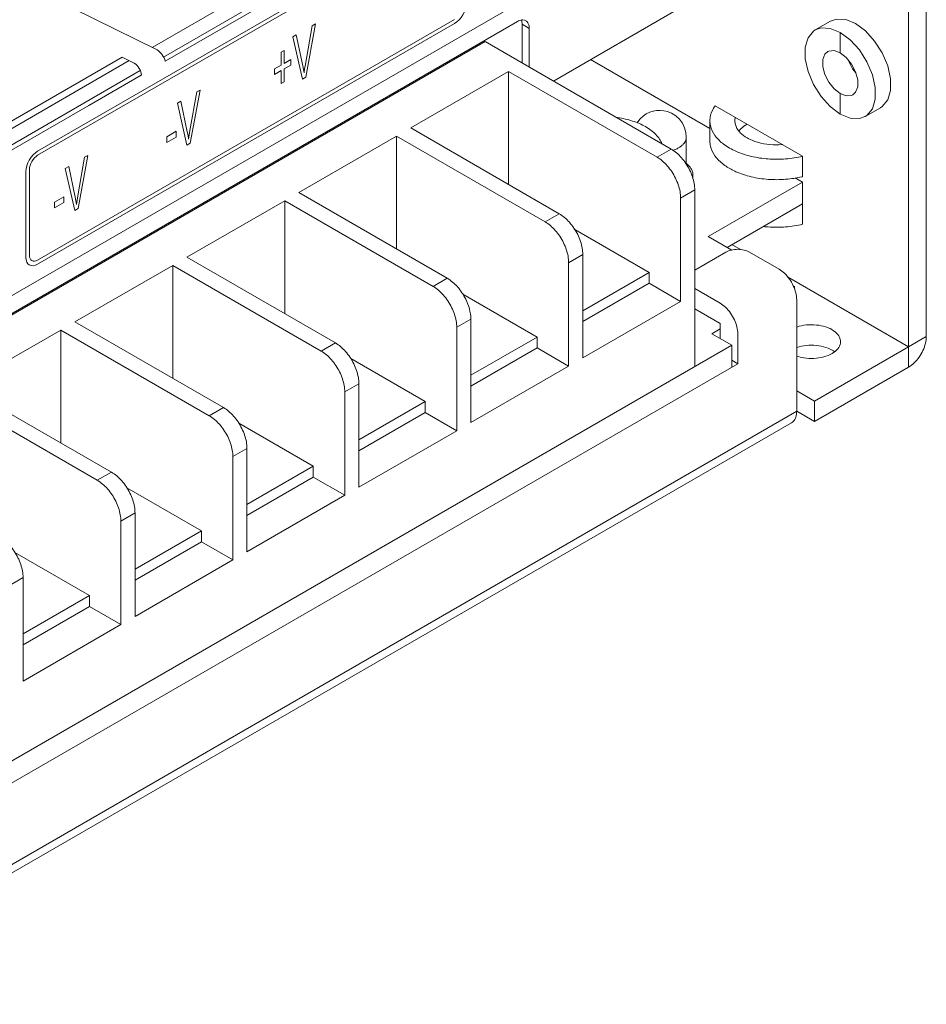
# Model space of a CAD drawing. Header units: inches. Extents: x -123 to 4816, y -2998 to 548.
# Tile 10 of 148: x 866 to 920, y -2615 to -2556. Entities that reach past the tile are written whole.
import ezdxf

# ---------------------------------------------------------------- set-up
doc = ezdxf.new("R2010")
doc.units = ezdxf.units.IN
doc.header["$MEASUREMENT"] = 0
doc.layers.get('0').update_dxf_attribs({"lineweight": 0})

msp = doc.modelspace()

# ---------------------------------------------------------------- linework, layer by layer
at = {"color": 3, "linetype": 'Continuous'}
for p, q in [((873.809, -2558.011), (906.338, -2539.23)), ((874.501, -2558.591), (906.338, -2540.21)), ((874.599, -2558.844), (903.17, -2542.348)), ((920.268, -2575.36), (920.268, -2547.599)), ((919.207, -2575.973), (919.207, -2548.212)), ((891.96, -2549.8), (866.943, -2564.243)), ((891.96, -2550.045), (866.943, -2564.488)), ((903.17, -2551.085), (847.447, -2583.257)), ((867.126, -2554.703), (874.115, -2558.162)), ((897.888, -2560.03), (905.631, -2555.56)), ((895.731, -2556.458), (841.214, -2587.934)), ((866.943, -2570.775), (891.96, -2556.332)), ((914.525, -2556.432), (913.606, -2556.963)), ((866.943, -2571.02), (891.96, -2556.577)), ((883.409, -2556.716), (883.009, -2559.022)), ((883.03, -2559.794), (883.609, -2556.601)), ((883.609, -2556.601), (883.409, -2556.716)), ((896.439, -2556.867), (896.014, -2556.622)), ((896.014, -2556.622), (896.014, -2558.949)), ((896.439, -2556.867), (896.439, -2559.194)), ((882.465, -2557.261), (882.252, -2557.384)), ((882.252, -2557.384), (882.827, -2559.911)), ((882.851, -2559.114), (882.465, -2557.261)), ((893.787, -2557.663), (845.916, -2585.301)), ((881.725, -2558.197), (881.553, -2558.297)), ((881.725, -2558.973), (881.725, -2558.197)), ((904.959, -2564.113), (893.787, -2557.663)), ((847.263, -2572.839), (872.02, -2558.599)), ((847.727, -2573.069), (872.434, -2558.804)), ((872.02, -2558.599), (872.737, -2558.954)), ((881.553, -2558.297), (881.553, -2559.072)), ((882.128, -2558.74), (881.725, -2558.973)), ((882.128, -2559.07), (882.128, -2558.74)), ((907.281, -2562.881), (900.115, -2558.745)), ((848.447, -2573.633), (873.103, -2559.398)), ((881.553, -2559.072), (881.15, -2559.305)), ((881.15, -2559.305), (881.15, -2559.635)), ((881.15, -2559.635), (881.553, -2559.402)), ((881.553, -2559.402), (881.553, -2560.186)), ((881.725, -2559.303), (882.128, -2559.07)), ((881.725, -2560.086), (881.725, -2559.303)), ((882.892, -2559.329), (882.851, -2559.114)), ((882.927, -2559.531), (882.892, -2559.329)), ((882.965, -2559.287), (882.93, -2559.537)), ((883.006, -2559.032), (882.965, -2559.287)), ((883.009, -2559.022), (883.006, -2559.032)), ((870.01, -2561.493), (873.163, -2559.673)), ((882.827, -2559.911), (883.03, -2559.794)), ((882.93, -2559.537), (882.927, -2559.531)), ((895.201, -2559.459), (889.332, -2562.847)), ((904.111, -2564.603), (895.201, -2559.459)), ((895.201, -2559.459), (895.201, -2566.236)), ((876.103, -2563.764), (876.685, -2560.569)), ((876.685, -2560.569), (876.485, -2560.684)), ((881.553, -2560.186), (881.725, -2560.086)), ((876.485, -2560.684), (876.082, -2562.993)), ((848.545, -2573.886), (870.01, -2561.493)), ((875.538, -2561.231), (875.328, -2561.352)), ((875.328, -2561.352), (875.903, -2563.879)), ((875.924, -2563.084), (875.538, -2561.231)), ((912.842, -2564.541), (907.598, -2561.513)), ((917.525, -2561.628), (916.606, -2562.159)), ((901.716, -2562.241), (901.745, -2562.224)), ((898.242, -2567.991), (889.332, -2562.847)), ((907.281, -2563.639), (907.281, -2562.415)), ((874.694, -2563.368), (875.252, -2563.046)), ((874.694, -2563.718), (874.694, -2563.368)), ((875.252, -2563.396), (874.694, -2563.718)), ((875.252, -2563.046), (875.252, -2563.396)), ((875.969, -2563.297), (875.924, -2563.084)), ((876.003, -2563.5), (875.969, -2563.297)), ((876.041, -2563.255), (876.003, -2563.508)), ((876.003, -2563.508), (876.003, -2563.5)), ((876.082, -2563.001), (876.041, -2563.255)), ((876.082, -2562.993), (876.082, -2563.001)), ((888.484, -2563.337), (882.615, -2566.726)), ((897.393, -2568.481), (888.484, -2563.337)), ((888.484, -2563.337), (888.484, -2570.114)), ((905.866, -2565.021), (905.866, -2563.389)), ((875.903, -2563.879), (876.103, -2563.764)), ((904.111, -2564.603), (904.959, -2564.113)), ((869.752, -2564.608), (869.349, -2566.916)), ((869.37, -2567.688), (869.952, -2564.493)), ((869.952, -2564.493), (869.752, -2564.608)), ((912.842, -2565.766), (912.842, -2564.541)), ((868.805, -2565.155), (868.595, -2565.276)), ((868.595, -2565.276), (869.17, -2567.803)), ((869.191, -2567.008), (868.805, -2565.155)), ((866.236, -2565.468), (866.236, -2570.612)), ((866.449, -2565.346), (866.449, -2570.49)), ((906.266, -2565.898), (906.266, -2565.675)), ((912.843, -2566.093), (912.399, -2565.836)), ((912.843, -2566.093), (907.187, -2569.359)), ((912.843, -2567.399), (912.843, -2566.093)), ((867.961, -2567.292), (868.519, -2566.97)), ((868.519, -2566.97), (868.519, -2567.32)), ((869.236, -2567.22), (869.191, -2567.008)), ((869.349, -2566.924), (869.308, -2567.179)), ((869.349, -2566.916), (869.349, -2566.924)), ((891.524, -2571.869), (882.615, -2566.726)), ((905.525, -2567.052), (906.373, -2566.562)), ((905.525, -2567.052), (905.525, -2573.258)), ((906.373, -2577.177), (906.373, -2566.562)), ((867.961, -2567.642), (867.961, -2567.292)), ((868.519, -2567.32), (867.961, -2567.642)), ((869.17, -2567.803), (869.37, -2567.688)), ((869.27, -2567.423), (869.236, -2567.22)), ((869.308, -2567.179), (869.27, -2567.431)), ((869.27, -2567.431), (869.27, -2567.423)), ((881.766, -2567.216), (875.897, -2570.604)), ((890.676, -2572.359), (881.766, -2567.216)), ((881.766, -2567.216), (881.766, -2573.992)), ((912.843, -2567.399), (908.318, -2570.012)), ((912.842, -2567.399), (912.842, -2568.623)), ((897.393, -2568.481), (898.242, -2567.991)), ((903.637, -2571.514), (899.169, -2568.935)), ((908.592, -2570.17), (907.187, -2569.359)), ((909.118, -2570.148), (908.601, -2569.849)), ((884.807, -2575.748), (875.897, -2570.604)), ((898.807, -2570.931), (899.656, -2570.441)), ((899.656, -2576.646), (899.656, -2570.441)), ((906.373, -2571.38), (908.247, -2570.298)), ((909.661, -2570.298), (911.429, -2571.319)), ((875.049, -2571.094), (869.18, -2574.482)), ((883.958, -2576.238), (875.049, -2571.094)), ((875.049, -2571.094), (875.049, -2577.871)), ((898.807, -2570.931), (898.807, -2577.136)), ((899.656, -2573.813), (903.637, -2571.514)), ((903.637, -2571.514), (903.637, -2572.168)), ((919.207, -2575.973), (911.933, -2571.773)), ((890.676, -2572.359), (891.524, -2571.869)), ((903.637, -2572.168), (899.656, -2574.466)), ((905.525, -2573.258), (903.637, -2572.168)), ((912.349, -2572.493), (912.349, -2572.339)), ((896.919, -2575.393), (892.451, -2572.813)), ((907.894, -2573.36), (906.373, -2572.482)), ((899.656, -2576.646), (905.525, -2573.258)), ((912.49, -2579.851), (912.49, -2573.156)), ((907.894, -2574.584), (906.373, -2573.707)), ((878.089, -2579.626), (869.18, -2574.482)), ((892.09, -2574.809), (892.939, -2574.319)), ((892.939, -2580.524), (892.939, -2574.319)), ((907.894, -2574.584), (907.894, -2575.483)), ((868.331, -2574.972), (862.462, -2578.361)), ((877.241, -2580.116), (868.331, -2574.972)), ((868.331, -2574.972), (868.331, -2581.749)), ((892.09, -2574.809), (892.09, -2581.014)), ((907.894, -2574.911), (907.399, -2575.197)), ((908.601, -2575.891), (907.399, -2575.197)), ((908.954, -2575.197), (908.954, -2576.993)), ((920.268, -2575.36), (919.207, -2575.973)), ((855.78, -2606.387), (908.601, -2575.891)), ((883.958, -2576.238), (884.807, -2575.748)), ((892.939, -2577.691), (896.919, -2575.393)), ((896.919, -2575.393), (896.919, -2576.046)), ((908.601, -2577.197), (908.601, -2575.891)), ((896.919, -2576.046), (892.939, -2578.344)), ((898.807, -2577.136), (896.919, -2576.046)), ((913.551, -2579.239), (919.207, -2575.973)), ((919.207, -2577.197), (919.207, -2575.973)), ((908.954, -2576.993), (855.568, -2607.816)), ((890.202, -2579.271), (885.734, -2576.691)), ((892.939, -2580.524), (898.807, -2577.136)), ((908.954, -2576.993), (908.601, -2576.789)), ((913.551, -2580.463), (919.207, -2577.197)), ((885.373, -2578.687), (886.221, -2578.197)), ((886.221, -2584.403), (886.221, -2578.197)), ((870.523, -2583.994), (861.614, -2578.85)), ((871.372, -2583.504), (862.462, -2578.361)), ((885.373, -2578.687), (885.373, -2584.893)), ((913.551, -2579.239), (912.49, -2578.626)), ((886.221, -2581.569), (890.202, -2579.271)), ((890.202, -2579.271), (890.202, -2579.924)), ((913.551, -2579.239), (913.551, -2580.463)), ((852.033, -2614.756), (912.49, -2579.851)), ((877.241, -2580.116), (878.089, -2579.626)), ((890.202, -2579.924), (886.221, -2582.223)), ((892.09, -2581.014), (890.202, -2579.924)), ((913.551, -2580.463), (912.49, -2579.851)), ((851.722, -2615.442), (912.179, -2580.538)), ((883.485, -2583.149), (879.016, -2580.57)), ((886.221, -2584.403), (892.09, -2581.014)), ((878.655, -2582.565), (879.504, -2582.076)), ((879.504, -2588.281), (879.504, -2582.076)), ((878.655, -2582.565), (878.655, -2588.771)), ((870.523, -2583.994), (871.372, -2583.504)), ((879.504, -2585.448), (883.485, -2583.149)), ((883.485, -2583.149), (883.485, -2583.803)), ((883.485, -2583.803), (879.504, -2586.101)), ((885.373, -2584.893), (883.485, -2583.803)), ((876.767, -2587.028), (872.299, -2584.448)), ((879.504, -2588.281), (885.373, -2584.893)), ((871.938, -2586.444), (872.786, -2585.954)), ((872.786, -2592.159), (872.786, -2585.954)), ((871.938, -2586.444), (871.938, -2592.649)), ((872.786, -2589.326), (876.767, -2587.028)), ((876.767, -2587.028), (876.767, -2587.681)), ((876.767, -2587.681), (872.786, -2589.979)), ((878.655, -2588.771), (876.767, -2587.681)), ((870.05, -2590.906), (865.581, -2588.326)), ((872.786, -2592.159), (878.655, -2588.771)), ((865.22, -2590.322), (866.069, -2589.832)), ((866.069, -2596.038), (866.069, -2589.832)), ((866.069, -2593.204), (870.05, -2590.906)), ((870.05, -2590.906), (870.05, -2591.559)), ((870.05, -2591.559), (866.069, -2593.858)), ((871.938, -2592.649), (870.05, -2591.559)), ((866.069, -2596.038), (871.938, -2592.649))]:
    msp.add_line(p, q, dxfattribs=at)
at = {"color": 7, "linetype": 'Continuous'}
for p, q in [((915.106, -2558.336), (915.106, -2557.111)), ((915.106, -2560.786), (915.106, -2562.01))]:
    msp.add_line(p, q, dxfattribs=at)
at = {"color": 3, "linetype": 'Continuous'}
for points in [[(891.96, -2556.577), (892.097, -2556.482), (892.229, -2556.36), (892.351, -2556.215), (892.46, -2556.049), (892.547, -2555.876), (892.613, -2555.698), (892.653, -2555.522), (892.667, -2555.352)], [(916.025, -2556.581), (915.43, -2556.335), (914.883, -2556.307), (914.525, -2556.433)], [(913.606, -2556.963), (913.503, -2557.031), (913.177, -2557.429), (913.006, -2558), (913.006, -2558.698), (913.177, -2559.465), (913.503, -2560.24), (913.959, -2560.959), (914.508, -2561.566), (915.106, -2562.01)], [(915.106, -2557.111), (914.508, -2556.866), (913.959, -2556.838), (913.606, -2556.963)], [(917.526, -2561.628), (917.625, -2561.562), (917.954, -2561.163), (918.125, -2560.596), (918.125, -2559.889), (917.954, -2559.124), (917.625, -2558.346), (917.168, -2557.626), (916.621, -2557.023), (916.025, -2556.581)], [(916.607, -2562.159), (916.709, -2562.091), (917.036, -2561.693), (917.206, -2561.122), (917.206, -2560.424), (917.036, -2559.657), (916.709, -2558.882), (916.253, -2558.163), (915.704, -2557.556), (915.106, -2557.111)], [(903.466, -2562.003), (903.27, -2562.136), (903.096, -2562.297), (902.948, -2562.481), (902.917, -2562.534)], [(905.866, -2563.389), (905.841, -2563.109), (905.768, -2562.839), (905.635, -2562.56), (905.453, -2562.316), (905.229, -2562.111), (904.982, -2561.958), (904.742, -2561.861), (904.513, -2561.808), (904.293, -2561.789), (904.081, -2561.799), (903.875, -2561.837), (903.672, -2561.903), (903.466, -2562.003)], [(915.106, -2562.01), (915.704, -2562.256), (916.253, -2562.284), (916.607, -2562.159)], [(866.943, -2564.243), (866.806, -2564.338), (866.674, -2564.461), (866.552, -2564.606), (866.443, -2564.771), (866.356, -2564.945), (866.291, -2565.123), (866.25, -2565.299), (866.236, -2565.468)], [(866.943, -2564.488), (866.847, -2564.555), (866.755, -2564.64), (866.67, -2564.742), (866.593, -2564.858), (866.532, -2564.979), (866.487, -2565.104), (866.458, -2565.227), (866.449, -2565.346)], [(866.236, -2570.612), (866.25, -2570.763), (866.29, -2570.892), (866.355, -2570.996), (866.443, -2571.07), (866.55, -2571.109), (866.672, -2571.115), (866.804, -2571.085), (866.943, -2571.02)], [(866.449, -2570.49), (866.458, -2570.595), (866.486, -2570.686), (866.531, -2570.758), (866.593, -2570.81), (866.668, -2570.838), (866.753, -2570.841), (866.846, -2570.821), (866.943, -2570.775)]]:
    msp.add_lwpolyline(points, dxfattribs=at)
at = {"color": 7, "linetype": 'Continuous'}
for points in [[(915.106, -2558.336), (914.743, -2558.201), (914.424, -2558.229), (914.357, -2558.262)], [(914.357, -2558.262), (914.188, -2558.418), (914.062, -2558.745), (914.062, -2559.171), (914.188, -2559.643), (914.424, -2560.105), (914.743, -2560.502), (915.106, -2560.786)], [(915.856, -2560.86), (916.025, -2560.704), (916.151, -2560.377), (916.151, -2559.951), (916.025, -2559.479), (915.788, -2559.016), (915.469, -2558.62), (915.106, -2558.336)], [(915.585, -2558.764), (915.602, -2558.826), (915.839, -2559.289), (916.041, -2559.541)], [(915.106, -2560.786), (915.469, -2560.921), (915.788, -2560.893), (915.856, -2560.86)]]:
    msp.add_lwpolyline(points, dxfattribs=at)
at = {"color": 3, "linetype": 'Continuous'}
for centre, radius, start, end in [((873.464, -2559.136), 1.172, 14.46816, 56.26422), ((872.251, -2559.728), 0.914, 2.66985, 57.85053)]:
    msp.add_arc(centre, radius, start, end, dxfattribs=at)
for points in [[(895.731, -2556.458), (895.814, -2556.411), (895.907, -2556.373), (896.002, -2556.364)], [(896.014, -2556.622), (896.014, -2556.538), (896.004, -2556.452), (895.975, -2556.374)], [(896.002, -2556.364), (896.022, -2556.362), (896.042, -2556.362), (896.063, -2556.363)], [(896.063, -2556.363), (896.121, -2556.365), (896.181, -2556.38), (896.231, -2556.409)], [(908.806, -2562.212), (908.79, -2562.278), (908.782, -2562.347), (908.782, -2562.415)], [(909.513, -2562.619), (909.384, -2562.693), (909.26, -2562.781), (909.152, -2562.883)], [(908.705, -2565.407), (908.752, -2565.429), (908.8, -2565.451), (908.848, -2565.473)], [(912.793, -2565.777), (912.81, -2565.774), (912.826, -2565.77), (912.842, -2565.766)], [(914.699, -2576.231), (914.599, -2576.164), (914.49, -2576.109), (914.378, -2576.064)], [(914.747, -2576.265), (914.732, -2576.254), (914.715, -2576.242), (914.699, -2576.231)]]:
    msp.add_open_spline(points, degree=3, dxfattribs=at)
for points, knots in [([(896.231, -2556.409), (896.299, -2556.448), (896.415, -2556.594), (896.439, -2556.771), (896.439, -2556.867)], [0, 0, 0, 0, 0.233696, 0.520184, 0.520184, 0.520184, 0.520184]), ([(907.598, -2561.513), (907.47, -2561.688), (907.319, -2561.986), (907.282, -2562.309), (907.282, -2562.415)], [0, 0, 0, 0, 0.6491981, 0.9669904, 0.9669904, 0.9669904, 0.9669904]), ([(901.745, -2562.224), (901.9, -2562.246), (902.203, -2562.302), (902.639, -2562.422), (903.045, -2562.574), (903.298, -2562.699), (903.417, -2562.766)], [0, 0, 0, 0, 0.469049, 0.922658, 1.356301, 1.766388, 1.766388, 1.766388, 1.766388]), ([(903.417, -2562.766), (903.536, -2562.834), (903.758, -2562.978), (904.046, -2563.229), (904.268, -2563.501), (904.373, -2563.698), (904.412, -2563.796)], [0, 0, 0, 0, 0.411409, 0.791494, 1.141658, 1.457952, 1.457952, 1.457952, 1.457952]), ([(907.282, -2562.415), (907.282, -2562.512), (907.314, -2562.826), (907.462, -2563.128), (907.594, -2563.311), (907.601, -2563.32)], [0, 0, 0, 0, 0.2922291, 0.9384907, 0.9716166, 0.9716166, 0.9716166, 0.9716166]), ([(908.782, -2562.415), (908.782, -2562.491), (908.813, -2562.732), (908.959, -2562.97), (909.088, -2563.109), (909.107, -2563.128)], [0, 0, 0, 0, 0.2285494, 0.7200418, 0.7991348, 0.7991348, 0.7991348, 0.7991348]), ([(909.152, -2562.883), (909.117, -2562.915), (909.073, -2562.961), (909.032, -2563.009), (909.022, -2563.021)], [0, 0, 0, 0, 0.1419054, 0.1899531, 0.1899531, 0.1899531, 0.1899531]), ([(905.397, -2564.042), (905.451, -2564.011), (905.552, -2563.944), (905.681, -2563.827), (905.779, -2563.7), (905.843, -2563.565), (905.864, -2563.458), (905.866, -2563.4), (905.866, -2563.389)], [0, 0, 0, 0, 0.1878366, 0.3606164, 0.5192293, 0.6662507, 0.8060342, 0.840588, 0.840588, 0.840588, 0.840588]), ([(907.601, -2563.32), (907.741, -2563.511), (908.127, -2563.876), (908.868, -2564.289), (909.776, -2564.583), (910.782, -2564.732), (911.822, -2564.729), (912.509, -2564.622), (912.842, -2564.541)], [0, 0, 0, 0, 0.710126, 1.56726, 2.527679, 3.55739, 4.607477, 5.634931, 5.634931, 5.634931, 5.634931]), ([(909.107, -2563.128), (909.226, -2563.249), (909.553, -2563.486), (910.162, -2563.731), (910.881, -2563.862), (911.383, -2563.864), (911.629, -2563.844)], [0, 0, 0, 0, 0.509672, 1.196558, 1.951305, 2.691825, 2.691825, 2.691825, 2.691825]), ([(904.959, -2564.113), (905.071, -2564.177), (905.289, -2564.335), (905.585, -2564.628), (905.85, -2564.975), (906.072, -2565.36), (906.24, -2565.763), (906.346, -2566.165), (906.373, -2566.434), (906.373, -2566.562)], [0, 0, 0, 0, 0.38548, 0.804291, 1.244695, 1.692553, 2.132957, 2.551771, 2.937254, 2.937254, 2.937254, 2.937254]), ([(905.397, -2564.042), (905.339, -2564.076), (905.23, -2564.129), (905.116, -2564.172), (905.065, -2564.189)], [0, 0, 0, 0, 0.2023976, 0.3638834, 0.3638834, 0.3638834, 0.3638834]), ([(907.282, -2563.64), (907.282, -2563.737), (907.314, -2564.051), (907.457, -2564.342), (907.581, -2564.518)], [0, 0, 0, 0, 0.2922291, 0.9384907, 0.9384907, 0.9384907, 0.9384907]), ([(905.525, -2567.052), (905.525, -2566.924), (905.498, -2566.655), (905.392, -2566.253), (905.224, -2565.849), (905.002, -2565.465), (904.737, -2565.118), (904.441, -2564.825), (904.222, -2564.667), (904.111, -2564.603)], [0, 0, 0, 0, 0.385483, 0.804296, 1.244701, 1.692559, 2.132962, 2.551774, 2.937254, 2.937254, 2.937254, 2.937254]), ([(907.581, -2564.518), (907.725, -2564.72), (908.079, -2565.059), (908.495, -2565.305), (908.705, -2565.407)], [0, 0, 0, 0, 0.742822, 1.443602, 1.443602, 1.443602, 1.443602]), ([(906.266, -2565.675), (906.266, -2565.655), (906.262, -2565.578), (906.232, -2565.443), (906.151, -2565.277), (906.029, -2565.122), (905.926, -2565.029), (905.868, -2564.984), (905.866, -2564.982)], [0, 0, 0, 0, 0.0585383, 0.2306482, 0.4119299, 0.6074179, 0.8200683, 0.8272365, 0.8272365, 0.8272365, 0.8272365]), ([(906.249, -2565.822), (906.252, -2565.81), (906.262, -2565.762), (906.266, -2565.712), (906.266, -2565.675)], [0, 0, 0, 0, 0.0370276, 0.1484125, 0.1484125, 0.1484125, 0.1484125]), ([(908.848, -2565.473), (909.141, -2565.602), (909.776, -2565.807), (910.782, -2565.957), (911.805, -2565.954), (912.476, -2565.852), (912.793, -2565.777)], [0, 0, 0, 0, 0.960419, 1.99013, 3.040217, 4.017825, 4.017825, 4.017825, 4.017825]), ([(898.242, -2567.991), (898.353, -2568.055), (898.572, -2568.213), (898.868, -2568.506), (899.133, -2568.853), (899.355, -2569.238), (899.523, -2569.641), (899.629, -2570.044), (899.656, -2570.312), (899.656, -2570.441)], [0, 0, 0, 0, 0.38548, 0.804291, 1.244695, 1.692553, 2.132957, 2.551771, 2.937254, 2.937254, 2.937254, 2.937254]), ([(898.807, -2570.931), (898.807, -2570.802), (898.78, -2570.534), (898.674, -2570.131), (898.506, -2569.728), (898.284, -2569.343), (898.019, -2568.996), (897.723, -2568.703), (897.505, -2568.545), (897.393, -2568.481)], [0, 0, 0, 0, 0.385483, 0.804296, 1.244701, 1.692559, 2.132962, 2.551774, 2.937254, 2.937254, 2.937254, 2.937254]), ([(912.842, -2568.623), (912.509, -2568.705), (911.822, -2568.812), (911.036, -2568.814), (910.597, -2568.773), (910.507, -2568.763)], [0, 0, 0, 0, 1.027454, 2.077541, 2.34902, 2.34902, 2.34902, 2.34902]), ([(909.661, -2570.298), (909.561, -2570.24), (909.328, -2570.155), (908.954, -2570.115), (908.581, -2570.155), (908.348, -2570.24), (908.247, -2570.298)], [0, 0, 0, 0, 0.347727, 0.732926, 1.118124, 1.46585, 1.46585, 1.46585, 1.46585]), ([(911.429, -2571.319), (911.548, -2571.387), (911.778, -2571.567), (912.067, -2571.909), (912.298, -2572.308), (912.449, -2572.729), (912.49, -2573.018), (912.49, -2573.156)], [0, 0, 0, 0, 0.411724, 0.865843, 1.335146, 1.789267, 2.200993, 2.200993, 2.200993, 2.200993]), ([(892.09, -2574.809), (892.09, -2574.68), (892.063, -2574.412), (891.957, -2574.009), (891.789, -2573.606), (891.567, -2573.221), (891.302, -2572.874), (891.006, -2572.581), (890.787, -2572.424), (890.676, -2572.359)], [0, 0, 0, 0, 0.385483, 0.804296, 1.244701, 1.692559, 2.132962, 2.551774, 2.937254, 2.937254, 2.937254, 2.937254]), ([(891.524, -2571.869), (891.636, -2571.934), (891.854, -2572.091), (892.15, -2572.384), (892.415, -2572.732), (892.637, -2573.116), (892.805, -2573.52), (892.911, -2573.922), (892.939, -2574.19), (892.939, -2574.319)], [0, 0, 0, 0, 0.38548, 0.804291, 1.244695, 1.692553, 2.132957, 2.551771, 2.937254, 2.937254, 2.937254, 2.937254]), ([(907.894, -2573.36), (908.013, -2573.428), (908.242, -2573.608), (908.531, -2573.95), (908.762, -2574.35), (908.913, -2574.771), (908.954, -2575.06), (908.954, -2575.197)], [0, 0, 0, 0, 0.411724, 0.865843, 1.335146, 1.789267, 2.200993, 2.200993, 2.200993, 2.200993]), ([(915.123, -2575.667), (915.122, -2575.578), (915.07, -2575.349), (914.799, -2575.046), (914.362, -2574.809), (913.818, -2574.669), (913.225, -2574.64), (912.774, -2574.707), (912.535, -2574.779), (912.485, -2574.796)], [0, 0, 0, 0, 0.268687, 0.677476, 1.173716, 1.744155, 2.350383, 2.944425, 3.099863, 3.099863, 3.099863, 3.099863]), ([(919.207, -2577.197), (919.326, -2577.129), (919.556, -2576.949), (919.845, -2576.607), (920.076, -2576.207), (920.227, -2575.786), (920.268, -2575.497), (920.268, -2575.36)], [0, 0, 0, 0, 0.411722, 0.865841, 1.335144, 1.789265, 2.200992, 2.200992, 2.200992, 2.200992]), ([(884.807, -2575.748), (884.918, -2575.812), (885.137, -2575.97), (885.433, -2576.263), (885.698, -2576.61), (885.92, -2576.994), (886.088, -2577.398), (886.194, -2577.8), (886.221, -2578.069), (886.221, -2578.197)], [0, 0, 0, 0, 0.38548, 0.804291, 1.244695, 1.692553, 2.132957, 2.551771, 2.937254, 2.937254, 2.937254, 2.937254]), ([(914.378, -2576.064), (914.201, -2575.992), (913.817, -2575.894), (913.225, -2575.865), (912.774, -2575.932), (912.535, -2576.004), (912.485, -2576.021)], [0, 0, 0, 0, 0.570439, 1.176666, 1.770709, 1.926147, 1.926147, 1.926147, 1.926147]), ([(914.611, -2576.381), (914.742, -2576.306), (914.966, -2576.136), (915.113, -2575.851), (915.123, -2575.696), (915.123, -2575.667)], [0, 0, 0, 0, 0.4518182, 0.8254755, 0.9130391, 0.9130391, 0.9130391, 0.9130391]), ([(885.373, -2578.687), (885.373, -2578.559), (885.345, -2578.29), (885.239, -2577.888), (885.071, -2577.484), (884.849, -2577.1), (884.584, -2576.753), (884.288, -2576.46), (884.07, -2576.302), (883.958, -2576.238)], [0, 0, 0, 0, 0.385483, 0.804296, 1.244701, 1.692559, 2.132962, 2.551774, 2.937254, 2.937254, 2.937254, 2.937254]), ([(912.486, -2576.537), (912.627, -2576.585), (912.971, -2576.666), (913.523, -2576.693), (914.1, -2576.607), (914.456, -2576.47), (914.611, -2576.381)], [0, 0, 0, 0, 0.447165, 1.053393, 1.647435, 2.184431, 2.184431, 2.184431, 2.184431]), ([(878.089, -2579.626), (878.201, -2579.69), (878.419, -2579.848), (878.715, -2580.141), (878.98, -2580.488), (879.202, -2580.873), (879.371, -2581.276), (879.476, -2581.679), (879.504, -2581.947), (879.504, -2582.076)], [0, 0, 0, 0, 0.38548, 0.804291, 1.244695, 1.692553, 2.132957, 2.551771, 2.937254, 2.937254, 2.937254, 2.937254]), ([(912.49, -2579.851), (912.49, -2579.968), (912.464, -2580.186), (912.335, -2580.426), (912.218, -2580.514), (912.179, -2580.537)], [0, 0, 0, 0, 0.3523439, 0.6480439, 0.7846693, 0.7846693, 0.7846693, 0.7846693]), ([(878.655, -2582.565), (878.655, -2582.437), (878.628, -2582.169), (878.522, -2581.766), (878.354, -2581.363), (878.132, -2580.978), (877.867, -2580.631), (877.571, -2580.338), (877.352, -2580.18), (877.241, -2580.116)], [0, 0, 0, 0, 0.385483, 0.804296, 1.244701, 1.692559, 2.132962, 2.551774, 2.937254, 2.937254, 2.937254, 2.937254]), ([(871.372, -2583.504), (871.483, -2583.569), (871.702, -2583.726), (871.998, -2584.019), (872.263, -2584.367), (872.485, -2584.751), (872.653, -2585.155), (872.759, -2585.557), (872.786, -2585.825), (872.786, -2585.954)], [0, 0, 0, 0, 0.38548, 0.804291, 1.244695, 1.692553, 2.132957, 2.551771, 2.937254, 2.937254, 2.937254, 2.937254]), ([(871.938, -2586.444), (871.938, -2586.315), (871.91, -2586.047), (871.805, -2585.644), (871.636, -2585.241), (871.414, -2584.856), (871.149, -2584.509), (870.853, -2584.216), (870.635, -2584.059), (870.523, -2583.994)], [0, 0, 0, 0, 0.385483, 0.804296, 1.244701, 1.692559, 2.132962, 2.551774, 2.937254, 2.937254, 2.937254, 2.937254]), ([(864.654, -2587.383), (864.766, -2587.447), (864.985, -2587.605), (865.28, -2587.898), (865.545, -2588.245), (865.767, -2588.629), (865.936, -2589.033), (866.041, -2589.435), (866.069, -2589.704), (866.069, -2589.832)], [0, 0, 0, 0, 0.38548, 0.804291, 1.244695, 1.692553, 2.132957, 2.551771, 2.937254, 2.937254, 2.937254, 2.937254])]:
    msp.add_open_spline(points, degree=3, knots=knots, dxfattribs=at)

doc.saveas('drawing.dxf')
